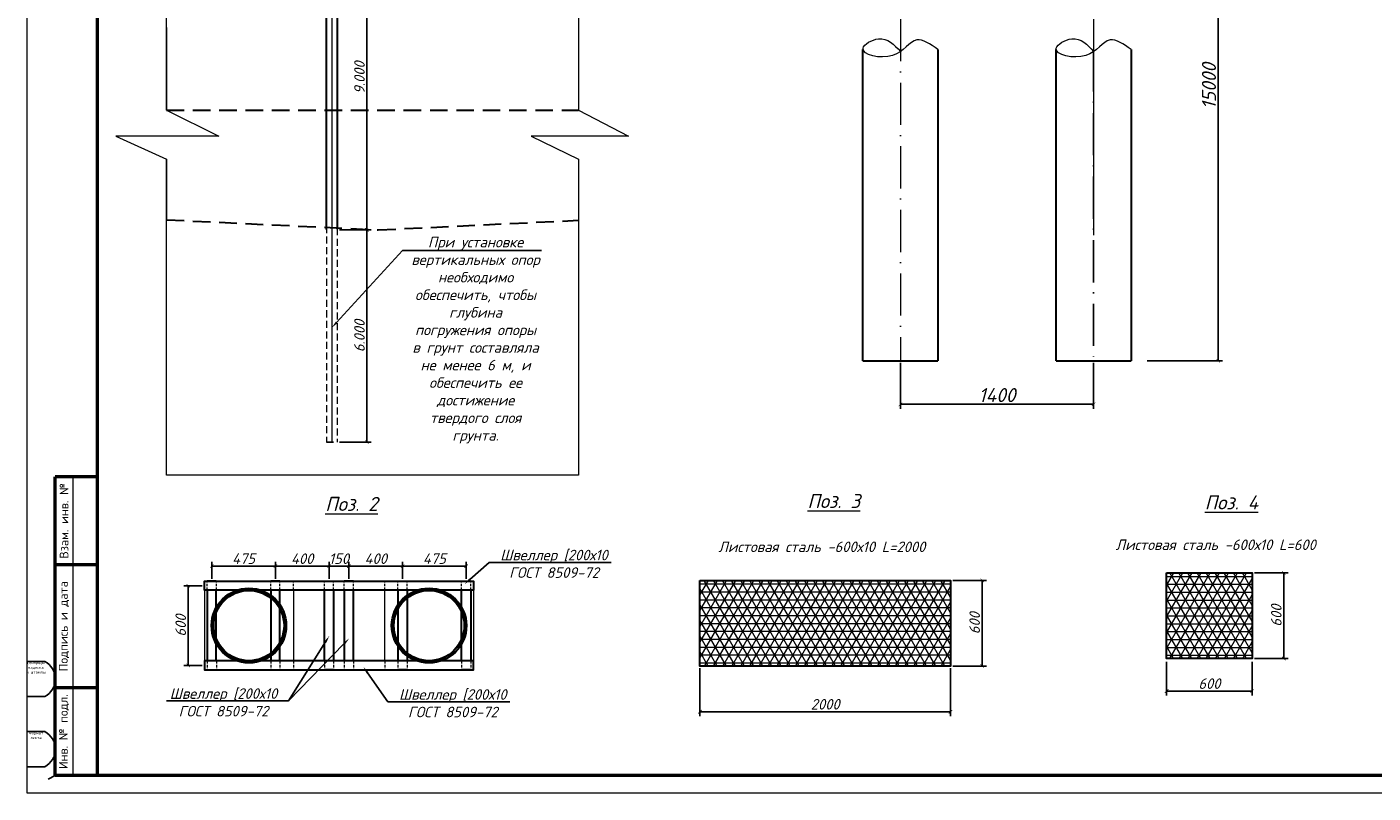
# Model space of a CAD drawing. Header units: millimetres. Extents: x 12962 to 32397, y -4138 to -1429.
# Tile 27 of 41: x 13347 to 13730, y -2475 to -2257. Entities that reach past the tile are written whole.
import ezdxf
from ezdxf import colors
from ezdxf.entities.mleader import LeaderData, LeaderLine
from ezdxf.math import Vec2, Vec3

# ---------------------------------------------------------------- set-up
doc = ezdxf.new("R2010")
doc.units = ezdxf.units.MM
for name, pattern in [('_PP_DASH', [0.75, 0.5, -0.25]), ('ACAD_ISO10W100', [18, 12, -3, 0, -3]), ('DASHED2', [0.375, 0.25, -0.125]), ('ЗД_СТР_РАЗВ', [3, 2, -1])]:
    doc.linetypes.add(name, pattern=pattern)
for name, color, linetype, lineweight in [('0_Текст', 175, 'Continuous', 20), ('1_В1', 160, 'Continuous', 100), ('_1 asosiy', 7, 'Continuous', 40)]:
    doc.layers.add(name, color=color, linetype=linetype, lineweight=lineweight)
for name, color, linetype in [('1', 7, 'Continuous'), ('_PP_TAB', 7, 'Continuous'), ('KOLOD', 250, 'Continuous'), ('ЛИНИИ(та)', 3, 'Continuous'), ('РУССКИЙ', 2, 'Continuous')]:
    doc.layers.add(name, color=color, linetype=linetype)
doc.layers.add('CS_UNPLOTTED', color=171, linetype='Continuous', plot=False)
doc.styles.add('ISO_1.0', font='isocpeur.ttf')
doc.styles.add('НВК_Ш_(3)_И', font='isocpeui.ttf', dxfattribs={"height": 3})
doc.styles.add('НВК_Ш_(4)_И', font='isocpeui.ttf', dxfattribs={"height": 4})
doc.styles.add('Шрифт Р2', font='isocpeui.ttf', dxfattribs={"height": 2})
doc.dimstyles.new('ISOCPEUR ш2', dxfattribs={"dimtxt": 2, "dimasz": 1, "dimexe": 1.25, "dimexo": 0.625, "dimtad": 1, "dimlfac": 0.5, "dimtxsty": 'Шрифт Р2', "dimblk": 'ARCHTICK', "dimcen": 2.5, "dimadec": 0, "dimazin": 0, "dimtfac": 1, "dimtmove": 0, "dimatfit": 3, "dimfxl": 1, "dimarcsym": 0})
pattern_1 = [(45, (3978.2925, 52.58866), (-0.224506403, 0.224506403), [])]

# ---------------------------------------------------------------- blocks, each defined once
blk = doc.blocks.new('_ArchTick')
at = {"color": 0, "linetype": 'ByBlock', "const_width": 0.15}
blk.add_lwpolyline([(-0.5, -0.5), (0.5, 0.5)], dxfattribs=at)
blk = doc.blocks.new('*D1789')
at = {"layer": 'Defpoints', "color": 0, "lineweight": 25, "transparency": 16777216}
for p in [(13433.27, -2410.16), (13418, -2414.43), (13433.27, -2414.43)]:
    blk.add_point(p, dxfattribs=at)
at = {"layer": 'KOLOD', "color": 154, "lineweight": -2, "transparency": 16777216}
for p, q in [((13418, -2413.8), (13418, -2408.91)), ((13418, -2410.16), (13433.27, -2410.16)), ((13433.27, -2413.8), (13433.27, -2408.91))]:
    blk.add_line(p, q, dxfattribs=at)
at = {"layer": 'KOLOD', "color": 154, "lineweight": -2, "transparency": 16777216, "rotation": 180}
blk.add_blockref('_ArchTick', (13418, -2410.16), dxfattribs=at)
at = {"layer": 'KOLOD', "color": 154, "lineweight": -2, "transparency": 16777216}
blk.add_blockref('_ArchTick', (13433.27, -2410.16), dxfattribs=at)
at = {"layer": 'KOLOD', "color": 154, "lineweight": 0, "transparency": 16777216, "insert": (13425.63, -2408.03), "char_height": 3, "attachment_point": 5, "style": 'НВК_Ш_(3)_И'}
blk.add_mtext('400', dxfattribs=at)
blk = doc.blocks.new('*D1790')
at = {"layer": 'Defpoints', "color": 0, "lineweight": 25, "transparency": 16777216}
for p in [(13472.32, -2410.16), (13454.22, -2414.43), (13472.32, -2414.43)]:
    blk.add_point(p, dxfattribs=at)
at = {"layer": 'KOLOD', "color": 154, "lineweight": -2, "transparency": 16777216}
for p, q in [((13454.22, -2413.8), (13454.22, -2408.91)), ((13454.22, -2410.16), (13472.32, -2410.16)), ((13472.32, -2413.8), (13472.32, -2408.91))]:
    blk.add_line(p, q, dxfattribs=at)
at = {"layer": 'KOLOD', "color": 154, "lineweight": -2, "transparency": 16777216, "rotation": 180}
blk.add_blockref('_ArchTick', (13454.22, -2410.16), dxfattribs=at)
at = {"layer": 'KOLOD', "color": 154, "lineweight": -2, "transparency": 16777216}
blk.add_blockref('_ArchTick', (13472.32, -2410.16), dxfattribs=at)
at = {"layer": 'KOLOD', "color": 154, "lineweight": 0, "transparency": 16777216, "insert": (13463.27, -2408.02), "char_height": 3, "attachment_point": 5, "style": 'НВК_Ш_(3)_И'}
blk.add_mtext('475', dxfattribs=at)
blk = doc.blocks.new('*D1791')
at = {"layer": 'Defpoints', "color": 0, "lineweight": 25, "transparency": 16777216}
for p in [(13397.81, -2415.73), (13393.18, -2438.43), (13397.81, -2438.43)]:
    blk.add_point(p, dxfattribs=at)
at = {"layer": 'KOLOD', "color": 154, "lineweight": -2, "transparency": 16777216}
for p, q in [((13397.19, -2415.73), (13391.93, -2415.73)), ((13393.18, -2415.73), (13393.18, -2438.43)), ((13397.19, -2438.43), (13391.93, -2438.43))]:
    blk.add_line(p, q, dxfattribs=at)
for p, rotation in [((13393.18, -2415.73), 90), ((13393.18, -2438.43), 270)]:
    blk.add_blockref('_ArchTick', p, dxfattribs=dict(at, rotation=rotation))
at = {"layer": 'KOLOD', "color": 154, "lineweight": 0, "transparency": 16777216, "insert": (13391.05, -2427.08), "char_height": 3, "attachment_point": 5, "rotation": 90, "style": 'НВК_Ш_(3)_И'}
blk.add_mtext('600', dxfattribs=at)
blk = doc.blocks.new('*D1731')
at = {"layer": 'Defpoints', "color": 0, "lineweight": 25, "transparency": 16777216}
for p in [(13538.85, -2438.59), (13610.2, -2438.59), (13610.2, -2451.62)]:
    blk.add_point(p, dxfattribs=at)
at = {"layer": 'KOLOD', "color": 154, "lineweight": -2, "transparency": 16777216}
for p, q in [((13538.85, -2439.22), (13538.85, -2452.87)), ((13610.2, -2439.22), (13610.2, -2452.87)), ((13538.85, -2451.62), (13610.2, -2451.62))]:
    blk.add_line(p, q, dxfattribs=at)
at = {"layer": 'KOLOD', "color": 154, "lineweight": -2, "transparency": 16777216, "rotation": 180}
blk.add_blockref('_ArchTick', (13538.85, -2451.62), dxfattribs=at)
at = {"layer": 'KOLOD', "color": 154, "lineweight": -2, "transparency": 16777216}
blk.add_blockref('_ArchTick', (13610.2, -2451.62), dxfattribs=at)
at = {"layer": 'KOLOD', "color": 154, "lineweight": 0, "transparency": 16777216, "insert": (13574.52, -2449.49), "char_height": 3, "attachment_point": 5, "style": 'НВК_Ш_(3)_И'}
blk.add_mtext('2000', dxfattribs=at)
blk = doc.blocks.new('*D1732')
at = {"layer": 'Defpoints', "color": 0, "lineweight": 25, "transparency": 16777216}
for p in [(13610.2, -2414.22), (13610.2, -2438.59), (13619.18, -2438.59)]:
    blk.add_point(p, dxfattribs=at)
at = {"layer": 'KOLOD', "color": 154, "lineweight": -2, "transparency": 16777216}
for p, q in [((13610.82, -2414.22), (13620.43, -2414.22)), ((13619.18, -2414.22), (13619.18, -2438.59)), ((13610.82, -2438.59), (13620.43, -2438.59))]:
    blk.add_line(p, q, dxfattribs=at)
for p, rotation in [((13619.18, -2414.22), 90), ((13619.18, -2438.59), 270)]:
    blk.add_blockref('_ArchTick', p, dxfattribs=dict(at, rotation=rotation))
at = {"layer": 'KOLOD', "color": 154, "lineweight": 0, "transparency": 16777216, "insert": (13617.06, -2426.41), "char_height": 3, "attachment_point": 5, "rotation": 90, "style": 'НВК_Ш_(3)_И'}
blk.add_mtext('600', dxfattribs=at)
blk = doc.blocks.new('*D1733')
at = {"layer": 'Defpoints', "color": 0, "lineweight": 25, "transparency": 16777216}
for p in [(13696.06, -2412.07), (13696.06, -2436.44), (13705.04, -2436.44)]:
    blk.add_point(p, dxfattribs=at)
at = {"layer": 'KOLOD', "color": 154, "lineweight": -2, "transparency": 16777216}
for p, q in [((13696.69, -2412.07), (13706.29, -2412.07)), ((13705.04, -2412.07), (13705.04, -2436.44)), ((13696.69, -2436.44), (13706.29, -2436.44))]:
    blk.add_line(p, q, dxfattribs=at)
for p, rotation in [((13705.04, -2412.07), 90), ((13705.04, -2436.44), 270)]:
    blk.add_blockref('_ArchTick', p, dxfattribs=dict(at, rotation=rotation))
at = {"layer": 'KOLOD', "color": 154, "lineweight": 0, "transparency": 16777216, "insert": (13702.92, -2424.25), "char_height": 3, "attachment_point": 5, "rotation": 90, "style": 'НВК_Ш_(3)_И'}
blk.add_mtext('600', dxfattribs=at)
blk = doc.blocks.new('*D1734')
at = {"layer": 'Defpoints', "color": 0, "lineweight": 25, "transparency": 16777216}
for p in [(13671.69, -2436.75), (13696.06, -2436.75), (13696.06, -2445.73)]:
    blk.add_point(p, dxfattribs=at)
at = {"layer": 'KOLOD', "color": 154, "lineweight": -2, "transparency": 16777216}
for p, q in [((13671.69, -2437.38), (13671.69, -2446.98)), ((13696.06, -2437.38), (13696.06, -2446.98)), ((13671.69, -2445.73), (13696.06, -2445.73))]:
    blk.add_line(p, q, dxfattribs=at)
at = {"layer": 'KOLOD', "color": 154, "lineweight": -2, "transparency": 16777216, "rotation": 180}
blk.add_blockref('_ArchTick', (13671.69, -2445.73), dxfattribs=at)
at = {"layer": 'KOLOD', "color": 154, "lineweight": -2, "transparency": 16777216}
blk.add_blockref('_ArchTick', (13696.06, -2445.73), dxfattribs=at)
at = {"layer": 'KOLOD', "color": 154, "lineweight": 0, "transparency": 16777216, "insert": (13683.88, -2443.61), "char_height": 3, "attachment_point": 5, "style": 'НВК_Ш_(3)_И'}
blk.add_mtext('600', dxfattribs=at)
blk = doc.blocks.new('*D1750')
at = {"layer": 'Defpoints', "color": 0, "lineweight": 25, "transparency": 16777216}
for p in [(13438.94, -2410.16), (13438.94, -2414.43), (13454.22, -2414.43)]:
    blk.add_point(p, dxfattribs=at)
at = {"layer": 'KOLOD', "color": 154, "lineweight": -2, "transparency": 16777216}
for p, q in [((13438.94, -2413.8), (13438.94, -2408.91)), ((13454.22, -2410.16), (13438.94, -2410.16)), ((13454.22, -2413.8), (13454.22, -2408.91))]:
    blk.add_line(p, q, dxfattribs=at)
at = {"layer": 'KOLOD', "color": 154, "lineweight": -2, "transparency": 16777216, "rotation": 180}
blk.add_blockref('_ArchTick', (13438.94, -2410.16), dxfattribs=at)
at = {"layer": 'KOLOD', "color": 154, "lineweight": -2, "transparency": 16777216}
blk.add_blockref('_ArchTick', (13454.22, -2410.16), dxfattribs=at)
at = {"layer": 'KOLOD', "color": 154, "lineweight": 0, "transparency": 16777216, "insert": (13446.58, -2408.03), "char_height": 3, "attachment_point": 5, "style": 'НВК_Ш_(3)_И'}
blk.add_mtext('400', dxfattribs=at)
blk = doc.blocks.new('*D1751')
at = {"layer": 'Defpoints', "color": 0, "lineweight": 25, "transparency": 16777216}
for p in [(13438.91, -2410.16), (13433.28, -2414.43), (13438.91, -2414.43)]:
    blk.add_point(p, dxfattribs=at)
at = {"layer": 'KOLOD', "color": 154, "lineweight": -2, "transparency": 16777216}
for p, q in [((13433.28, -2413.8), (13433.28, -2408.91)), ((13433.28, -2410.16), (13438.91, -2410.16)), ((13438.91, -2413.8), (13438.91, -2408.91))]:
    blk.add_line(p, q, dxfattribs=at)
at = {"layer": 'KOLOD', "color": 154, "lineweight": -2, "transparency": 16777216, "rotation": 180}
blk.add_blockref('_ArchTick', (13433.28, -2410.16), dxfattribs=at)
at = {"layer": 'KOLOD', "color": 154, "lineweight": -2, "transparency": 16777216}
blk.add_blockref('_ArchTick', (13438.91, -2410.16), dxfattribs=at)
at = {"layer": 'KOLOD', "color": 154, "lineweight": 0, "transparency": 16777216, "insert": (13436.1, -2408.03), "char_height": 3, "attachment_point": 5, "style": 'НВК_Ш_(3)_И'}
blk.add_mtext('150', dxfattribs=at)
blk = doc.blocks.new('*D1760')
at = {"layer": 'Defpoints', "color": 0, "lineweight": 25, "transparency": 16777216}
for p in [(13435.59, -2227.74), (13444.06, -2227.74), (13435.59, -2314.42)]:
    blk.add_point(p, dxfattribs=at)
at = {"layer": 'KOLOD', "color": 154, "lineweight": -2, "transparency": 16777216}
for p, q in [((13436.22, -2227.74), (13445.31, -2227.74)), ((13444.06, -2314.42), (13444.06, -2227.74)), ((13436.22, -2314.42), (13445.31, -2314.42))]:
    blk.add_line(p, q, dxfattribs=at)
for p, rotation in [((13444.06, -2227.74), 90), ((13444.06, -2314.42), 270)]:
    blk.add_blockref('_ArchTick', p, dxfattribs=dict(at, rotation=rotation))
at = {"layer": 'KOLOD', "color": 154, "lineweight": 0, "transparency": 16777216, "insert": (13441.93, -2271.08), "char_height": 3, "attachment_point": 5, "rotation": 90, "style": 'НВК_Ш_(3)_И'}
blk.add_mtext('9.000', dxfattribs=at)
blk = doc.blocks.new('*D1795')
at = {"layer": 'Defpoints', "color": 0, "lineweight": 25, "transparency": 16777216}
for p in [(13665.58, -2195.32), (13665.58, -2351.68), (13686.39, -2351.68)]:
    blk.add_point(p, dxfattribs=at)
at = {"layer": 'KOLOD', "color": 154, "lineweight": -2, "transparency": 16777216}
for p, q in [((13666.2, -2195.32), (13687.64, -2195.32)), ((13686.39, -2195.32), (13686.39, -2351.68)), ((13666.2, -2351.68), (13687.64, -2351.68))]:
    blk.add_line(p, q, dxfattribs=at)
for p, rotation in [((13686.39, -2195.32), 90), ((13686.39, -2351.68), 270)]:
    blk.add_blockref('_ArchTick', p, dxfattribs=dict(at, rotation=rotation))
at = {"layer": 'KOLOD', "color": 154, "lineweight": 0, "transparency": 16777216, "insert": (13683.76, -2273.5), "char_height": 4, "attachment_point": 5, "rotation": 90, "style": 'НВК_Ш_(4)_И'}
blk.add_mtext('15000', dxfattribs=at)
blk = doc.blocks.new('*U38')
at = {"lineweight": 9}
for p, q in [((-20, -5), (-20, 415)), ((574, -5), (-20, -5))]:
    blk.add_line(p, q, dxfattribs=at)
at = {"lineweight": 50}
for p, q in [((0, 0), (0, 410)), ((0, 85), (-12, 85)), ((-12, 0), (-12, 85)), ((0, 60), (-12, 60)), ((0, 25), (-12, 25)), ((0, 0), (-12, 0)), ((569, 0), (0, 0))]:
    blk.add_line(p, q, dxfattribs=at)
at = {"lineweight": 20}
blk.add_line((-7, 85), (-7, 0), dxfattribs=at)
at = {"layer": 'CS_UNPLOTTED'}
for p, q in [((-20, 32.5), (-15, 32.5)), ((-20, 22.5), (-15, 22.5)), ((-20, 12.5), (-15, 12.5)), ((-20, 2.5), (-15, 2.5)), ((-12, 0), (-14, -1))]:
    blk.add_line(p, q, dxfattribs=at)
for centre in [(-17.66, 27.5), (-17.66, 7.5)]:
    blk.add_arc(centre, 5.67, 298.0574, 61.9426, dxfattribs=at)
at = {"layer": '0_Текст', "char_height": 2.5, "attachment_point": 5, "rotation": 90, "style": 'ISO_1.0'}
for s, insert, width in [('Взам. инв. №', (-9.5, 72.5), 25), ('Подпись и дата', (-9.5, 42.5), 35), ('Инв. № подл.', (-9.5, 12.5), 25)]:
    blk.add_mtext(s, dxfattribs=dict(at, insert=insert, width=width))
at = {"layer": 'CS_UNPLOTTED', "char_height": 0.8, "width": 5, "attachment_point": 2, "style": 'ISO_1.0'}
for s, insert in [('Основная надпись \\Pи штампы', (-17.5, 32.5)), ('Формат листа', (-17.5, 12.5))]:
    blk.add_mtext(s, dxfattribs=dict(at, insert=insert))

msp = doc.modelspace()

# ---------------------------------------------------------------- hatches: boundary and pattern name
at = {"layer": '1', "lineweight": 0}
h = msp.add_hatch(dxfattribs=at)
h.set_pattern_fill('NET3', color=256, scale=0.706464)
h.set_pattern_definition([(0, (16022.3162, -4086.387), (0, 2.243024), []), (60, (16022.3162, -4086.387), (-1.9425158, 1.121512), []), (120, (16022.3162, -4086.387), (-1.9425158, -1.121512), [])])
h.paths.add_polyline_path([(13671.691, -2412.068), (13671.691, -2436.441), (13696.064, -2436.441), (13696.064, -2412.068)])
h = msp.add_hatch(dxfattribs=at)
h.set_pattern_fill('NET3', color=256, scale=0.706464)
h.set_pattern_definition([(0, (15936.4517, -4088.5399), (0, 2.243024), []), (60, (15936.4517, -4088.5399), (-1.9425158, 1.121512), []), (120, (15936.4517, -4088.5399), (-1.9425158, -1.121512), [])])
h.paths.add_polyline_path([(13538.847, -2414.221), (13538.847, -2438.594), (13610.2, -2438.594), (13610.2, -2414.221)])
at = {"layer": 'ЛИНИИ(та)', "lineweight": 0, "ltscale": 0.05}
h = msp.add_hatch(dxfattribs=at)
h.set_pattern_fill('ANSI31', color=252, scale=0.1, style=0)
h.set_pattern_definition(pattern_1)
h.paths.add_polyline_path([(13410.463, -2417.077), (13410.463, -2416.427, 0.4142136), (13399.813, -2427.077), (13400.463, -2427.077, -0.4142136)])
h.paths.add_polyline_path([(13410.463, -2416.427), (13410.463, -2417.077, -0.4142136), (13420.463, -2427.077), (13421.113, -2427.077, 0.4142136)])
h.paths.add_polyline_path([(13410.463, -2437.077), (13410.463, -2437.727, 0.4142136), (13421.113, -2427.077), (13420.463, -2427.077, -0.4142136)])
h.paths.add_polyline_path([(13410.463, -2437.727), (13410.463, -2437.077, -0.4142136), (13400.463, -2427.077), (13399.813, -2427.077, 0.4142136)])
h = msp.add_hatch(dxfattribs=at)
h.set_pattern_fill('ANSI31', color=252, scale=0.1, style=0)
h.set_pattern_definition(pattern_1)
h.paths.add_polyline_path([(13461.75, -2417.077), (13461.75, -2416.427, 0.4142136), (13451.1, -2427.077), (13451.75, -2427.077, -0.4142136)])
h.paths.add_polyline_path([(13461.75, -2416.427), (13461.75, -2417.077, -0.4142136), (13471.75, -2427.077), (13472.4, -2427.077, 0.4142136)])
h.paths.add_polyline_path([(13461.75, -2437.077), (13461.75, -2437.727, 0.4142136), (13472.4, -2427.077), (13471.75, -2427.077, -0.4142136)])
h.paths.add_polyline_path([(13461.75, -2437.727), (13461.75, -2437.077, -0.4142136), (13451.75, -2427.077), (13451.1, -2427.077, 0.4142136)])

# ---------------------------------------------------------------- linework, layer by layer
at = {"layer": '1', "color": 252, "linetype": 'ACAD_ISO10W100', "lineweight": 0}
for points in [[(13595.929, -2182.018), (13595.929, -2351.681)], [(13650.929, -2182.018), (13650.929, -2315.956)]]:
    msp.add_lwpolyline(points, dxfattribs=at)
at = {"layer": '1', "color": 250, "lineweight": 0}
for points in [[(13387.019, -2280.36), (13387.019, -2194.733), (13504.276, -2194.733), (13504.276, -2280.36)], [(13387.019, -2256.792), (13387.019, -2280.36), (13401.863, -2287.717), (13372.59, -2287.717), (13387.019, -2294.291), (13387.019, -2311.672)], [(13504.276, -2256.792), (13504.276, -2280.36), (13518.482, -2287.717), (13490.822, -2287.717), (13504.276, -2294.291), (13504.276, -2311.672)], [(13504.276, -2294.291), (13504.276, -2384.22), (13387.019, -2384.22), (13387.019, -2294.291)], [(13397.813, -2414.427), (13397.813, -2439.727)], [(13474.4, -2414.427), (13474.4, -2439.727)]]:
    msp.add_lwpolyline(points, dxfattribs=at)
at = {"layer": '1', "color": 252, "linetype": 'ACAD_ISO10W100', "lineweight": 25}
msp.add_lwpolyline([(13650.921, -2263.058), (13650.921, -2351.681)], dxfattribs=at)
msp.add_lwpolyline([(13650.921, -2263.058), (13650.921, -2351.681)], dxfattribs=at)
at = {"layer": '1', "color": 250, "lineweight": 25}
for points in [[(13397.813, -2414.427), (13423.113, -2414.427)], [(13437.185, -2414.427), (13437.629, -2414.427)], [(13449.1, -2414.427), (13474.4, -2414.427)], [(13397.813, -2439.727), (13423.113, -2439.727)], [(13449.1, -2439.727), (13474.4, -2439.727)]]:
    msp.add_lwpolyline(points, dxfattribs=at)
at = {"layer": '1', "color": 250, "linetype": 'DASHED2', "lineweight": 0, "ltscale": 3}
for points in [[(13398.604, -2417.027), (13398.604, -2414.427)], [(13401.204, -2417.027), (13401.204, -2414.427)], [(13416.713, -2417.027), (13416.713, -2414.427)], [(13419.313, -2417.027), (13419.313, -2414.427)], [(13423.129, -2417.027), (13423.129, -2414.427)], [(13431.969, -2417.027), (13431.969, -2414.427)], [(13434.569, -2417.027), (13434.569, -2414.427)], [(13437.629, -2417.027), (13437.629, -2414.427)], [(13440.229, -2417.027), (13440.229, -2414.427)], [(13449.116, -2417.027), (13449.116, -2414.427)], [(13452.9, -2417.027), (13452.9, -2414.427)], [(13455.5, -2417.027), (13455.5, -2414.427)], [(13471.009, -2417.027), (13471.009, -2414.427)], [(13473.609, -2417.027), (13473.609, -2414.427)], [(13398.604, -2437.127), (13398.604, -2439.727)], [(13401.204, -2437.127), (13401.204, -2439.727)], [(13416.713, -2437.127), (13416.713, -2439.727)], [(13419.313, -2437.127), (13419.313, -2439.727)], [(13423.129, -2437.127), (13423.129, -2439.727)], [(13431.969, -2437.127), (13431.969, -2439.727)], [(13434.569, -2437.127), (13434.569, -2439.727)], [(13437.629, -2437.127), (13437.629, -2439.727)], [(13440.229, -2437.127), (13440.229, -2439.727)], [(13449.116, -2437.127), (13449.116, -2439.727)], [(13452.9, -2437.127), (13452.9, -2439.727)], [(13455.5, -2437.127), (13455.5, -2439.727)], [(13471.009, -2437.127), (13471.009, -2439.727)], [(13473.609, -2437.127), (13473.609, -2439.727)]]:
    msp.add_lwpolyline(points, dxfattribs=at)
at = {"layer": '1', "color": 250, "linetype": 'ByBlock', "lineweight": 0}
for points in [[(13423.113, -2417.027), (13423.113, -2437.127)], [(13449.1, -2417.027), (13449.1, -2437.127)]]:
    msp.add_lwpolyline(points, dxfattribs=at)
at = {"layer": '_PP_TAB', "color": 7, "lineweight": 0}
msp.add_line((13434.093, -2226.568), (13434.091, -2374.84), dxfattribs=at)
at = {"layer": '_PP_TAB', "color": 16, "linetype": '_PP_DASH', "lineweight": 30, "ltscale": 10}
msp.add_lwpolyline([(13387.019, -2280.36), (13504.276, -2280.36)], dxfattribs=at)
at = {"layer": '_PP_TAB', "color": 32, "linetype": '_PP_DASH', "lineweight": 30, "ltscale": 10}
msp.add_lwpolyline([(13387.019, -2311.553), (13447.277, -2314.42), (13504.276, -2311.672)], dxfattribs=at)
at = {"layer": 'ЛИНИИ(та)', "color": 154, "linetype": 'ЗД_СТР_РАЗВ', "lineweight": 0}
for p, q in [((13432.591, -2310.321), (13432.591, -2374.84)), ((13435.591, -2313.956), (13435.591, -2374.84))]:
    msp.add_line(p, q, dxfattribs=at)
at = {"layer": 'ЛИНИИ(та)', "color": 154, "lineweight": 30, "ltscale": 0.05}
for points in [[(13432.591, -2314.315), (13432.591, -2226.468), (13435.591, -2226.46)], [(13435.591, -2226.46), (13435.591, -2314.191)]]:
    msp.add_lwpolyline(points, dxfattribs=at)
at = {"layer": 'ЛИНИИ(та)', "color": 250, "lineweight": 30, "ltscale": 0.05}
for points in [[(13585.271, -2351.681), (13585.271, -2263.058)], [(13606.571, -2263.058), (13606.571, -2351.681)], [(13640.271, -2351.681), (13640.271, -2263.058)], [(13661.571, -2263.058), (13661.571, -2351.681)], [(13585.271, -2351.681), (13606.571, -2351.681)], [(13640.271, -2351.681), (13661.571, -2351.681)], [(13474.4, -2417.027), (13397.813, -2417.027), (13397.813, -2414.427), (13474.4, -2414.427), (13474.4, -2417.027), (13474.4, -2417.027)], [(13401.188, -2414.427), (13398.588, -2414.427)], [(13398.588, -2417.027), (13398.588, -2437.127)], [(13401.188, -2437.127), (13401.188, -2417.027)], [(13419.297, -2414.427), (13416.697, -2414.427)], [(13416.697, -2417.027), (13416.697, -2437.127)], [(13419.297, -2437.127), (13419.297, -2417.027)], [(13431.985, -2414.427), (13434.585, -2414.427)], [(13431.985, -2437.127), (13431.985, -2417.027)], [(13434.585, -2417.027), (13434.585, -2437.127)], [(13440.213, -2414.427), (13437.613, -2414.427)], [(13437.613, -2417.027), (13437.613, -2437.127)], [(13440.213, -2437.127), (13440.213, -2417.027)], [(13452.916, -2414.427), (13455.516, -2414.427)], [(13452.916, -2437.127), (13452.916, -2417.027)], [(13455.516, -2417.027), (13455.516, -2437.127)], [(13471.025, -2414.427), (13473.625, -2414.427)], [(13471.025, -2437.127), (13471.025, -2417.027)], [(13473.625, -2417.027), (13473.625, -2437.127)], [(13474.4, -2437.127), (13397.813, -2437.127), (13397.813, -2439.727), (13474.4, -2439.727), (13474.4, -2437.127), (13474.4, -2437.127)], [(13398.588, -2439.727), (13401.188, -2439.727)], [(13416.697, -2439.727), (13419.297, -2439.727)], [(13434.585, -2439.727), (13431.985, -2439.727)], [(13437.613, -2439.727), (13440.213, -2439.727)], [(13455.516, -2439.727), (13452.916, -2439.727)], [(13473.625, -2439.727), (13471.025, -2439.727)]]:
    msp.add_lwpolyline(points, dxfattribs=at)
at = {"layer": 'ЛИНИИ(та)', "color": 154, "linetype": 'ЗД_СТР_РАЗВ'}
msp.add_lwpolyline([(13432.591, -2374.84), (13435.591, -2374.84)], dxfattribs=at)
at = {"layer": 'ЛИНИИ(та)', "color": 250, "lineweight": 30, "ltscale": 0.05}
for points in [[(13671.691, -2412.068), (13696.064, -2412.068), (13696.064, -2436.441), (13671.691, -2436.441)], [(13538.847, -2414.221), (13610.2, -2414.221), (13610.2, -2438.594), (13538.847, -2438.594)]]:
    msp.add_lwpolyline(points, close=True, dxfattribs=at)
at = {"layer": 'ЛИНИИ(та)', "color": 252, "lineweight": 30, "ltscale": 0.05}
for centre, radius in [((13410.463, -2427.077), 10.65), ((13410.463, -2427.077), 10), ((13461.75, -2427.077), 10.65), ((13461.75, -2427.077), 10)]:
    msp.add_circle(centre, radius, dxfattribs=at)
at = {"layer": 'ЛИНИИ(та)', "color": 250, "lineweight": 0, "ltscale": 500}
for points in [[(13606.571, -2263.058), (13600.596, -2260.329), (13593.668, -2264.806), (13585.279, -2262.698), (13589.672, -2260.023), (13595.929, -2263.648)], [(13661.571, -2263.058), (13655.596, -2260.329), (13648.668, -2264.806), (13640.279, -2262.698), (13644.672, -2260.023), (13650.929, -2263.648)]]:
    msp.add_spline(points, degree=3, dxfattribs=at)

# ---------------------------------------------------------------- block references
at = {"layer": '_1 asosiy', "color": 0, "ltscale": 30}
msp.add_blockref('*U38', (13367.344, -2469.772), dxfattribs=at)

# ---------------------------------------------------------------- texts
at = {"layer": 'РУССКИЙ', "color": 154, "lineweight": 0, "style": 'НВК_Ш_(3)_И'}
for s, p in [('Листовая сталь -600х10 L=600', (13657.168, -2405.565)), ('Листовая сталь -600х10 L=2000', (13544.082, -2406.15))]:
    msp.add_text(s, height=3, dxfattribs=at).set_placement(p)
at = {"layer": 'РУССКИЙ', "color": 154, "lineweight": 0, "char_height": 4, "attachment_point": 1, "style": 'НВК_Ш_(3)_И'}
for s, insert, width in [('{\\LПоз. 2}', (13432.209, -2390.441), 16.02518), ('{\\LПоз. 3}', (13569.467, -2389.608), 16.02214), ('{\\LПоз. 4}', (13682.554, -2390.003), 16.02214)]:
    msp.add_mtext(s, dxfattribs=dict(at, insert=insert, width=width))

# ---------------------------------------------------------------- dimensions: what is measured, and where the dimension line sits
at = {"layer": 'KOLOD', "color": 154, "lineweight": 0}
for p1, p2, distance, text, override, picture, middle in [((13665.579, -2195.324), (13665.579, -2351.681), 20.807, '15000', {"dimtxt": 4, "dimtxsty": 'НВК_Ш_(4)_И', "dimclrd": 154, "dimclre": 154, "dimclrt": 154, "dimtmove": 1}, '*D1795', (13683.761, -2273.502)), ((13397.813, -2415.727), (13397.813, -2438.427), -4.636, '600', {"dimtxsty": 'НВК_Ш_(3)_И', "dimclrd": 154, "dimclre": 154, "dimclrt": 154}, '*D1791', (13391.052, -2427.077))]:
    dim = msp.add_aligned_dim(p1=p1, p2=p2, distance=distance, text=text, dimstyle='ISOCPEUR ш2', override=override, dxfattribs=at)
    dim.commit()
    dim.dimension.update_dxf_attribs({"geometry": picture, "text_midpoint": middle})
for base, p1, p2, angle, text, picture, middle in [((13444.055, -2227.738), (13435.591, -2314.42), (13435.591, -2227.738), 270, '9.000', '*D1760', (13441.93, -2271.079)), ((13433.269, -2410.159), (13417.997, -2414.427), (13433.269, -2414.427), 180, '400', '*D1789', (13425.633, -2408.034)), ((13472.325, -2410.159), (13454.216, -2414.427), (13472.325, -2414.427), 180, '475', '*D1790', (13463.27, -2408.015)), ((13619.18, -2438.594), (13610.2, -2414.221), (13610.2, -2438.594), 90, '600', '*D1732', (13617.055, -2426.408)), ((13705.045, -2436.441), (13696.064, -2412.068), (13696.064, -2436.441), 90, '600', '*D1733', (13702.92, -2424.255)), ((13696.064, -2445.735), (13671.691, -2436.754), (13696.064, -2436.754), 180, '600', '*D1734', (13683.878, -2443.61)), ((13610.2, -2451.617), (13538.847, -2438.594), (13610.2, -2438.594), 180, '2000', '*D1731', (13574.523, -2449.492))]:
    dim = msp.add_linear_dim(base=base, p1=p1, p2=p2, angle=angle, text=text, dimstyle='ISOCPEUR ш2', override={"dimtxsty": 'НВК_Ш_(3)_И', "dimclrd": 154, "dimclre": 154, "dimclrt": 154}, dxfattribs=at)
    dim.commit()
    dim.dimension.update_dxf_attribs({"geometry": picture, "text_midpoint": middle})
for p1, p2, distance, text, override in [((13435.591, -2374.84), (13435.591, -2314.42), -8.464, '6.000', {"dimtxsty": 'НВК_Ш_(3)_И', "dimclrd": 154, "dimclre": 154, "dimclrt": 154}), ((13595.921, -2351.681), (13650.921, -2351.681), -12.399, '1400', {"dimtxt": 4, "dimtxsty": 'НВК_Ш_(4)_И', "dimclrd": 154, "dimclre": 154, "dimclrt": 154, "dimtmove": 1}), ((13399.888, -2414.427), (13417.997, -2414.427), 4.268, '475', {"dimtxsty": 'НВК_Ш_(3)_И', "dimclrd": 154, "dimclre": 154, "dimclrt": 154})]:
    msp.add_aligned_dim(p1=p1, p2=p2, distance=distance, text=text, dimstyle='ISOCPEUR ш2', override=override, dxfattribs=at).render()
dim = msp.add_linear_dim(base=(13438.913, -2410.159), p1=(13433.285, -2414.427), p2=(13438.913, -2414.427), angle=180, text='150', dimstyle='ISOCPEUR ш2', override={"dimtxsty": 'НВК_Ш_(3)_И', "dimclrd": 154, "dimclre": 154, "dimclrt": 154}, dxfattribs=at)
dim.commit()
dim.dimension.update_dxf_attribs({"geometry": '*D1751', "text_midpoint": (13436.099, -2410.159), "dimtype": 160})
dim = msp.add_linear_dim(base=(13438.944, -2410.159), p1=(13454.216, -2414.427), p2=(13438.944, -2414.427), text='400', dimstyle='ISOCPEUR ш2', override={"dimtxsty": 'НВК_Ш_(3)_И', "dimclrd": 154, "dimclre": 154, "dimclrt": 154}, dxfattribs=at)
dim.commit()
dim.dimension.update_dxf_attribs({"geometry": '*D1750', "text_midpoint": (13446.58, -2408.034)})

# ---------------------------------------------------------------- leaders
at = {"layer": '1_В1', "color": 154, "lineweight": 0}
ml = msp.add_multileader_mtext('Standard', dxfattribs=at)
ml.set_content('{\\C154;При установке вертикальных опор необходимо обеспечить, чтобы глубина погружения опоры в грунт составляла не менее 6 м, и обеспечить ее достижение твердого слоя грунта.}', color=176, style='НВК_Ш_(3)_И')
ml.set_leader_properties(color=154)
ml.build(insert=Vec2(0, 0))
ml.multileader.update_dxf_attribs({"text_left_attachment_type": 6, "text_right_attachment_type": 6, "dogleg_length": 0.5, "arrow_head_size": 2})
ctx = ml.context
ctx.base_point, ctx.char_height, ctx.arrow_head_size, ctx.plane_origin = Vec3(13454.729, -2320.298), 3, 2, Vec3(13238.244, -2347.627)
ctx.left_attachment, ctx.right_attachment, ctx.text_align_type = 6, 6, 1
notes = []
notes.append((ctx, [(0, (1, 1, 0), (13454.229, -2320.298), (1, 0), 0.5, [(0, [(13434.091, -2342.234)], 0, [])])]))
ctx.mtext.insert, ctx.mtext.width, ctx.mtext.alignment, ctx.mtext.flow_direction = Vec3(13474.991, -2316.398), 36.64568, 2, 5
ml = msp.add_multileader_mtext('Standard', dxfattribs=at)
ml.set_content('{\\C154;Швеллер [200х10\\PГОСТ 8509-72}', color=176, style='НВК_Ш_(3)_И')
ml.set_leader_properties(color=154)
ml.build(insert=Vec2(0, 0))
ml.multileader.update_dxf_attribs({"text_left_attachment_type": 6, "text_right_attachment_type": 6, "dogleg_length": 0.5, "arrow_head_size": 2})
ctx = ml.context
ctx.base_point, ctx.char_height, ctx.arrow_head_size, ctx.plane_origin = Vec3(13479.345, -2409.092), 3, 2, Vec3(13264.406, -2432.06)
ctx.left_attachment, ctx.right_attachment, ctx.text_align_type = 6, 6, 1
notes.append((ctx, [(0, (1, 1, 0), (13478.845, -2409.092), (1, 0), 0.5, [(0, [(13471.9, -2415.249)], 0, [])])]))
ctx.mtext.insert, ctx.mtext.width, ctx.mtext.alignment, ctx.mtext.flow_direction = Vec3(13497.319, -2405.492), 31.92091, 2, 5
ml = msp.add_multileader_mtext('Standard', dxfattribs=at)
ml.set_content('{\\C154;Швеллер [200х10\\PГОСТ 8509-72}', color=176, style='НВК_Ш_(3)_И')
ml.set_leader_properties(color=154)
ml.build(insert=Vec2(0, 0))
ml.multileader.update_dxf_attribs({"text_left_attachment_type": 6, "text_right_attachment_type": 6, "dogleg_length": 0.5, "arrow_head_size": 2})
ctx = ml.context
ctx.base_point, ctx.char_height, ctx.arrow_head_size, ctx.plane_origin = Vec3(13385.261, -2448.542), 3, 2, Vec3(13636.148, -2471.51)
ctx.left_attachment, ctx.right_attachment, ctx.text_align_type = 6, 6, 1
notes.append((ctx, [(0, (1, 1, 0), (13421.708, -2448.542), (-1, 0), 0.5, [(0, [(13433.337, -2430.04)], 0, [])])]))
ctx.mtext.insert, ctx.mtext.width, ctx.mtext.alignment, ctx.mtext.flow_direction = Vec3(13403.235, -2444.942), 31.92091, 2, 5
ml = msp.add_multileader_mtext('Standard', dxfattribs=at)
ml.set_content('{\\C154;Швеллер [200х10\\PГОСТ 8509-72}', color=176, style='НВК_Ш_(3)_И')
ml.set_leader_properties(color=154)
ml.build(insert=Vec2(0, 0))
ml.multileader.update_dxf_attribs({"text_left_attachment_type": 6, "text_right_attachment_type": 6, "dogleg_length": 0.5, "arrow_head_size": 2})
ctx = ml.context
ctx.base_point, ctx.char_height, ctx.arrow_head_size, ctx.plane_origin = Vec3(13385.261, -2448.542), 3, 2, Vec3(13641.289, -2472.247)
ctx.left_attachment, ctx.right_attachment, ctx.text_align_type = 6, 6, 1
notes.append((ctx, [(0, (1, 1, 0), (13421.708, -2448.542), (-1, 0), 0.5, [(0, [(13438.985, -2430.776)], 0, [])])]))
ctx.mtext.insert, ctx.mtext.width, ctx.mtext.alignment, ctx.mtext.flow_direction = Vec3(13403.235, -2444.942), 31.92091, 2, 5
ml = msp.add_multileader_mtext('Standard', dxfattribs=at)
ml.set_content('{\\C154;Швеллер [200х10\\PГОСТ 8509-72}', color=176, style='НВК_Ш_(3)_И')
ml.set_leader_properties(color=154)
ml.build(insert=Vec2(0, 0))
ml.multileader.update_dxf_attribs({"text_left_attachment_type": 6, "text_right_attachment_type": 6, "dogleg_length": 0.5, "arrow_head_size": 2})
ctx = ml.context
ctx.base_point, ctx.char_height, ctx.arrow_head_size, ctx.plane_origin = Vec3(13450.538, -2448.789), 3, 2, Vec3(13235.598, -2422.094)
ctx.left_attachment, ctx.right_attachment, ctx.text_align_type = 6, 6, 1
notes.append((ctx, [(0, (1, 1, 0), (13450.038, -2448.789), (1, 0), 0.5, [(0, [(13443.093, -2438.905)], 0, [])])]))
ctx.mtext.insert, ctx.mtext.width, ctx.mtext.alignment, ctx.mtext.flow_direction = Vec3(13468.512, -2445.189), 31.92091, 2, 5
for ctx, leaders in notes:
    for number, flags, end, landing, length, lines in leaders:
        leader = LeaderData()
        leader.index, (leader.has_last_leader_line, leader.has_dogleg_vector, leader.attachment_direction) = number, flags
        leader.last_leader_point, leader.dogleg_vector, leader.dogleg_length = Vec3(end), Vec3(landing), length
        for number, points, colour, breaks in lines:
            line = LeaderLine()
            line.index, line.vertices, line.color, line.breaks = number, Vec3.list(points), colors.encode_raw_color(colour), breaks
            leader.lines.append(line)
        ctx.leaders.append(leader)

doc.saveas('drawing.dxf')
